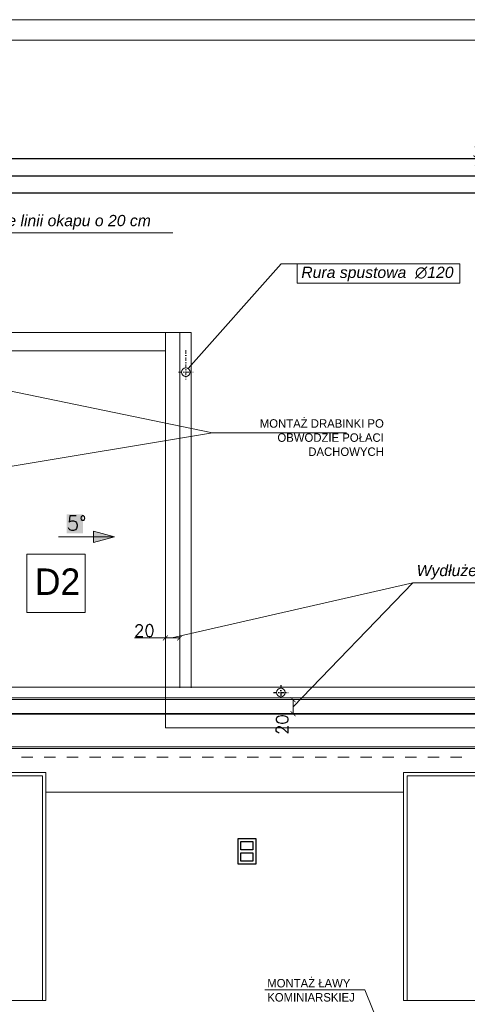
# Model space of a CAD drawing. Header units: millimetres. Extents: x -740 to 33545, y -26688 to 22494.
# Tile 78 of 256: x 14207 to 14840, y 6753 to 8148. Entities that reach past the tile are written whole.
import ezdxf
from ezdxf.lldxf.tags import DXFTag

# ---------------------------------------------------------------- set-up
doc = ezdxf.new("R2010")
doc.units = ezdxf.units.MM
doc.header["$MEASUREMENT"] = 0
doc.linetypes.add('AUSGEZOGEN', pattern=[0])
doc.linetypes.add('STRICHPUNKTX2', pattern=[2, 1, -0.5, 0, -0.5])
doc.layers.get('Defpoints').update_dxf_attribs({"color": 252})
doc.layers.add('_B___I__', color=252, linetype='AUSGEZOGEN')
for name, color, linetype, lineweight in [('A_l.przekrojowa', 252, 'Continuous', 30), ('A_l.przerywana', 252, 'ICAD_ISO03W100', 9), ('A_l.widokowa', 252, 'Continuous', 18), ('A_wymiarowanie', 252, 'Continuous', 9), ('l. przerywana', 252, 'ICAD_ISO03W100', 9), ('l.przerywana', 252, 'ICAD_ISO03W100', 5), ('l.widokowa', 252, 'Continuous', 15), ('linia opisowa', 252, 'Continuous', 9), ('Nowe_820-G Rysunki Obrazki_Nr_pióra__23', 252, 'Continuous', 15), ('wymiarowanie', 252, 'Continuous', 9)]:
    doc.layers.add(name, color=color, linetype=linetype, lineweight=lineweight)
doc.styles.add('Arial$001H0', font='SIMPLEX')
doc.styles.add('styl1', font='arial.ttf', dxfattribs={"height": 15})
doc.styles.add('styl2', font='simplex.shx')
tags = doc.linetypes.add('ICAD_ISO03W100', pattern=[30, 12, -18]).pattern_tags.tags
tags[6:7] = [DXFTag(74, 4), DXFTag(75, 0), DXFTag(340, '0'), DXFTag(46, 1.0), DXFTag(50, 0.0), DXFTag(44, 0.0), DXFTag(45, 0.0)]
tags[4:5] = [DXFTag(74, 4), DXFTag(75, 0), DXFTag(340, '0'), DXFTag(46, 1.0), DXFTag(50, 0.0), DXFTag(44, 0.0), DXFTag(45, 0.0)]
doc.dimstyles.new('Kopia I_1.100', dxfattribs={"dimtxt": 15, "dimasz": 10, "dimexe": 5, "dimexo": 1, "dimgap": 1.5, "dimtad": 1, "dimdec": 1, "dimrnd": 0.5, "dimtxsty": 'styl2', "dimblk": 'ARCHTICK', "dimcen": 5, "dimadec": 0, "dimazin": 0, "dimtfac": 1, "dimtdec": 1, "dimtmove": 0, "dimatfit": 3, "dimldrblk": 'ARCHTICK', "dimfxl": 0, "dimarcsym": 0})
doc.dimstyles.new('Skala 1-100', dxfattribs={"dimtxt": 17, "dimasz": 7, "dimexe": 1, "dimexo": 1, "dimgap": 1.5, "dimtad": 1, "dimdec": 1, "dimrnd": 0.5, "dimtxsty": 'styl2', "dimblk": 'ARCHTICK', "dimcen": 7, "dimadec": 0, "dimazin": 0, "dimtfac": 1, "dimtdec": 1, "dimtmove": 1, "dimatfit": 3, "dimldrblk": 'ARCHTICK', "dimfxl": 0, "dimlwd": -1, "dimlwe": -1, "dimarcsym": 0})

# ---------------------------------------------------------------- blocks, each defined once
blk = doc.blocks.new('_ArchTick')
at = {"color": 0, "linetype": 'ByBlock', "const_width": 0.15}
blk.add_lwpolyline([(-0.5, -0.5), (0.5, 0.5)], dxfattribs=at)
blk = doc.blocks.new('*D1316')
at = {"layer": 'Defpoints', "color": 0}
for p in [(14618.5, 7184.5), (14593.9, 7164.5), (14618.5, 7164.5)]:
    blk.add_point(p, dxfattribs=at)
at = {"layer": 'wymiarowanie', "color": 0}
for p, q in [((14608.9, 7184.5), (14592.9, 7184.5)), ((14593.9, 7184.5), (14593.9, 7164.5)), ((14608.9, 7164.5), (14592.9, 7164.5))]:
    blk.add_line(p, q, dxfattribs=at)
at = {"layer": 'wymiarowanie', "color": 0, "xscale": 7, "yscale": 7, "zscale": 7}
for p, rotation in [((14593.9, 7184.5), 90), ((14593.9, 7164.5), 270)]:
    blk.add_blockref('_ArchTick', p, dxfattribs=dict(at, rotation=rotation))
at = {"layer": 'wymiarowanie', "color": 0, "insert": (14578.5, 7149.2), "char_height": 17, "attachment_point": 5, "rotation": 90, "style": 'styl2'}
blk.add_mtext('20', dxfattribs=at)
blk = doc.blocks.new('*D1317')
at = {"layer": 'Defpoints', "color": 0}
for p in [(14413, 7272), (14413, 7231.5), (14433.3, 7231.1)]:
    blk.add_point(p, dxfattribs=at)
at = {"layer": 'wymiarowanie', "color": 0}
for p, q in [((14413, 7272), (14369.4, 7272)), ((14413, 7257), (14413, 7273)), ((14433.3, 7272), (14413, 7272)), ((14433.3, 7257), (14433.3, 7273))]:
    blk.add_line(p, q, dxfattribs=at)
at = {"layer": 'wymiarowanie', "color": 0, "xscale": 7, "yscale": 7, "zscale": 7, "rotation": 180}
blk.add_blockref('_ArchTick', (14413, 7272), dxfattribs=at)
at = {"layer": 'wymiarowanie', "color": 0, "xscale": 7, "yscale": 7, "zscale": 7}
blk.add_blockref('_ArchTick', (14433.3, 7272), dxfattribs=at)
at = {"layer": 'wymiarowanie', "color": 0, "insert": (14383.3, 7282.4), "char_height": 17, "attachment_point": 5, "style": 'styl2'}
blk.add_mtext('20', dxfattribs=at)
blk = doc.blocks.new('*D1806')
at = {"layer": 'Defpoints', "color": 0}
for p in [(15575.1, 7903), (14172.1, 7694.9), (15575.1, 7702.6)]:
    blk.add_point(p, dxfattribs=at)
at = {"layer": 'wymiarowanie', "color": 0, "lineweight": -2}
for p, q in [((14172.1, 7898), (14172.1, 7908)), ((14172.1, 7903), (15575.1, 7903)), ((15575.1, 7898), (15575.1, 7908))]:
    blk.add_line(p, q, dxfattribs=at)
at = {"layer": 'wymiarowanie', "color": 0, "lineweight": -2, "xscale": 10, "yscale": 10, "zscale": 10, "rotation": 180}
blk.add_blockref('_ArchTick', (14172.1, 7903), dxfattribs=at)
at = {"layer": 'wymiarowanie', "color": 0, "lineweight": -2, "xscale": 10, "yscale": 10, "zscale": 10}
blk.add_blockref('_ArchTick', (15575.1, 7903), dxfattribs=at)
at = {"layer": 'wymiarowanie', "color": 0, "insert": (14873.6, 7912.3), "char_height": 15, "attachment_point": 5, "style": 'styl2'}
blk.add_mtext('1403', dxfattribs=at)
blk = doc.blocks.new('*D1815')
at = {"layer": 'Defpoints', "color": 0}
for p in [(15575.1, 7926.8), (14172.1, 7898), (15575.1, 7898)]:
    blk.add_point(p, dxfattribs=at)
at = {"layer": 'wymiarowanie', "color": 0, "lineweight": -2}
for p, q in [((14172.1, 7921.8), (14172.1, 7931.8)), ((15575.1, 7921.8), (15575.1, 7931.8)), ((14172.1, 7926.8), (15575.1, 7926.8))]:
    blk.add_line(p, q, dxfattribs=at)
at = {"layer": 'wymiarowanie', "color": 0, "lineweight": -2, "xscale": 10, "yscale": 10, "zscale": 10, "rotation": 180}
blk.add_blockref('_ArchTick', (14172.1, 7926.8), dxfattribs=at)
at = {"layer": 'wymiarowanie', "color": 0, "lineweight": -2, "xscale": 10, "yscale": 10, "zscale": 10}
blk.add_blockref('_ArchTick', (15575.1, 7926.8), dxfattribs=at)
at = {"layer": 'wymiarowanie', "color": 0, "insert": (14873.6, 7936.2), "char_height": 15, "attachment_point": 5, "style": 'styl2'}
blk.add_mtext('1403', dxfattribs=at)
blk = doc.blocks.new('*D1818')
at = {"layer": 'Defpoints', "color": 0}
for p in [(16411.2, 7951.3), (13336, 7903), (16411.2, 7903)]:
    blk.add_point(p, dxfattribs=at)
at = {"layer": 'wymiarowanie', "color": 0, "lineweight": -2}
for p, q in [((13336, 7946.3), (13336, 7956.3)), ((16411.2, 7946.3), (16411.2, 7956.3)), ((13336, 7951.3), (16411.2, 7951.3))]:
    blk.add_line(p, q, dxfattribs=at)
at = {"layer": 'wymiarowanie', "color": 0, "lineweight": -2, "xscale": 10, "yscale": 10, "zscale": 10, "rotation": 180}
blk.add_blockref('_ArchTick', (13336, 7951.3), dxfattribs=at)
at = {"layer": 'wymiarowanie', "color": 0, "lineweight": -2, "xscale": 10, "yscale": 10, "zscale": 10}
blk.add_blockref('_ArchTick', (16411.2, 7951.3), dxfattribs=at)
at = {"layer": 'wymiarowanie', "color": 0, "insert": (14873.6, 7960.6), "char_height": 15, "attachment_point": 5, "style": 'styl2'}
blk.add_mtext('3075', dxfattribs=at)

msp = doc.modelspace()

# ---------------------------------------------------------------- hatches: boundary and pattern name
at = {"layer": 'l.widokowa'}
for points in [[(14273.31, 7447.19), (14273.31, 7420.14), (14296.14, 7420.14), (14296.14, 7447.19)], [(14340.94, 7415.07), (14311.35, 7423.52), (14311.35, 7407.46)]]:
    msp.add_hatch(color=256, dxfattribs=at).paths.add_polyline_path(points)

# ---------------------------------------------------------------- linework, layer by layer
at = {"layer": '_B___I__', "linetype": 'STRICHPUNKTX2', "ltscale": 5}
for p, q in [((14576.55, 7205.15), (14576.55, 7184.15)), ((14566.05, 7194.65), (14587.05, 7194.65))]:
    msp.add_line(p, q, dxfattribs=at)
at = {"layer": 'A_l.przekrojowa'}
msp.add_lwpolyline([(14541.06, 6951.5), (14516.06, 6951.5), (14516.06, 6987.5), (14541.06, 6987.5)], close=True, dxfattribs=at)
at = {"layer": 'A_l.przekrojowa', "ltscale": 0.3}
for points in [[(14537.06, 6971.5), (14520.06, 6971.5), (14520.06, 6983.5), (14537.06, 6983.5)], [(14537.06, 6955.5), (14520.06, 6955.5), (14520.06, 6967.5), (14537.06, 6967.5)]]:
    msp.add_lwpolyline(points, close=True, dxfattribs=at)
at = {"layer": 'A_l.przerywana', "lineweight": 35}
msp.add_lwpolyline([(13356.02, 7698.92), (13356.02, 6029.8), (16391.16, 6029.8), (16391.16, 7704.71), (15595.09, 7704.71), (15595.09, 7164.54), (14152.1, 7164.54), (14152.1, 7698.92)], close=True, dxfattribs=at)
at = {"layer": 'A_l.przerywana', "ltscale": 0.5}
for points in [[(14078.71, 7076.48), (14238.94, 7076.48), (14238.94, 6758.28), (14078.71, 6758.28)], [(14755.2, 7076.48), (15015.33, 7076.48), (15015.33, 6758.28), (14755.2, 6758.28)]]:
    msp.add_lwpolyline(points, close=True, dxfattribs=at)
at = {"layer": 'A_l.widokowa'}
for points in [[(13318.52, 7736.42), (13318.52, 5992.3), (16428.66, 5992.3), (16428.66, 7742.21), (15557.59, 7742.21), (15557.59, 7202.04), (14189.6, 7202.04), (14189.6, 7736.42)], [(13333.52, 7721.42), (13333.52, 6007.3), (16413.66, 6007.3), (16413.66, 7727.21), (15572.59, 7727.21), (15572.59, 7187.04), (14174.6, 7187.04), (14174.6, 7721.42)], [(13336.02, 7718.92), (13336.02, 6009.8), (16411.16, 6009.8), (16411.16, 7724.71), (15575.09, 7724.71), (15575.09, 7184.54), (14172.1, 7184.54), (14172.1, 7718.92)], [(13403.09, 7651.85), (13403.09, 6076.86), (16344.1, 6076.86), (16344.1, 7657.65), (15642.15, 7657.65), (15642.15, 7117.47), (14105.03, 7117.47), (14105.03, 7651.85)], [(13405.09, 7649.85), (13405.09, 6078.86), (16342.1, 6078.86), (16342.1, 7655.65), (15644.15, 7655.65), (15644.15, 7115.47), (14103.03, 7115.47), (14103.03, 7649.85)]]:
    msp.add_lwpolyline(points, close=True, dxfattribs=at)
at = {"layer": 'A_l.widokowa', "ltscale": 0.5}
for points in [[(14073.71, 7081.48), (14243.94, 7081.48), (14243.94, 6758.28), (14073.71, 6758.28)], [(14750.2, 7081.48), (15020.33, 7081.48), (15020.33, 6758.28), (14750.2, 6758.28)]]:
    msp.add_lwpolyline(points, close=True, dxfattribs=at)
at = {"layer": 'A_wymiarowanie'}
for p, q in [((14669.34, 7562.86), (14479.86, 7562.86)), ((14553.61, 6773.37), (14695.61, 6773.37)), ((14695.61, 6773.37), (14721.7, 6708.44))]:
    msp.add_line(p, q, dxfattribs=at)
msp.add_lwpolyline([(14299.57, 7308.26), (14217.07, 7308.26), (14217.07, 7390.76), (14299.57, 7390.76), (14299.57, 7308.26)], dxfattribs=at)
at = {"layer": 'l. przerywana', "ltscale": 0.2}
msp.add_circle((14576.55, 7194.65), 6, dxfattribs=at)
at = {"layer": 'l.przerywana'}
msp.add_lwpolyline([(14413.02, 7678.92), (13376.02, 7678.92), (13376.02, 6049.8), (16371.16, 6049.8), (16371.16, 7684.71), (15615.09, 7684.71), (15615.09, 7144.54), (14413.02, 7144.54), (14413.02, 7678.92), (13376.02, 7678.92)], dxfattribs=at)
at = {"layer": 'l.widokowa', "linetype": 'Continuous', "lineweight": 9}
for p, q in [((14449.69, 7704.71), (14165.96, 7704.71)), ((14413.02, 7201.26), (14413.02, 7704.71)), ((14413.02, 7704.71), (14413.02, 7201.26)), ((14433.26, 7201.26), (14433.26, 7704.71)), ((14449.33, 7201.26), (14449.33, 7704.71)), ((14449.33, 7704.71), (14449.33, 7201.26)), ((14261.48, 7415.07), (14340.94, 7415.07)), ((14209.07, 7103.15), (14225.13, 7103.15)), ((14241.19, 7103.15), (14257.25, 7103.15)), ((14273.31, 7103.15), (14289.37, 7103.15)), ((14305.43, 7103.15), (14321.49, 7103.15)), ((14337.55, 7103.15), (14353.62, 7103.15)), ((14368.83, 7103.15), (14384.89, 7103.15)), ((14400.95, 7103.15), (14417.01, 7103.15)), ((14433.07, 7103.15), (14449.13, 7103.15)), ((14465.19, 7103.15), (14481.25, 7103.15)), ((14497.31, 7103.15), (14513.37, 7103.15)), ((14528.59, 7103.15), (14544.65, 7103.15)), ((14560.71, 7103.15), (14576.77, 7103.15)), ((14592.83, 7103.15), (14608.89, 7103.15)), ((14624.95, 7103.15), (14641.01, 7103.15)), ((14657.07, 7103.15), (14673.13, 7103.15)), ((14689.19, 7103.15), (14705.25, 7103.15)), ((14720.47, 7103.15), (14736.53, 7103.15)), ((14752.59, 7103.15), (14768.65, 7103.15)), ((14784.71, 7103.15), (14800.77, 7103.15)), ((14816.83, 7103.15), (14832.89, 7103.15)), ((14750.2, 7053.28), (14243.94, 7053.28)), ((14243.94, 7053.28), (14750.2, 7053.28))]:
    msp.add_line(p, q, dxfattribs=at)
at = {"layer": 'l.widokowa', "linetype": 'STRICHPUNKTX2', "ltscale": 5}
for p, q in [((14442, 7679.73), (14442, 7638.25)), ((14431.5, 7648.75), (14452.5, 7648.75))]:
    msp.add_line(p, q, dxfattribs=at)
at = {"layer": 'l.widokowa', "linetype": 'Continuous', "lineweight": 9}
msp.add_lwpolyline([(14340.94, 7415.07), (14311.35, 7423.52), (14311.35, 7407.46)], close=True, dxfattribs=at)
at = {"layer": 'l.widokowa', "ltscale": 0.2}
msp.add_circle((14442, 7648.75), 6, dxfattribs=at)
at = {"layer": 'Nowe_820-G Rysunki Obrazki_Nr_pióra__23', "linetype": 'Continuous', "lineweight": 15}
msp.add_lwpolyline([(13055.23, 8119.48), (17155.64, 8119.48)], dxfattribs=at)
at = {"layer": 'wymiarowanie'}
for p, q in [((14081.21, 7846.3), (14423.5, 7846.3)), ((14577.15, 7802.42), (14445.5, 7653.85)), ((14577.15, 7802.42), (14599.63, 7802.42)), ((14058.56, 7649.85), (14479.86, 7562.86)), ((14479.86, 7562.86), (14105.03, 7500.08)), ((14763.55, 7350.28), (14422.06, 7271.97)), ((14593.89, 7174.54), (14763.55, 7350.28)), ((14763.55, 7350.28), (15105.84, 7350.28))]:
    msp.add_line(p, q, dxfattribs=at)
msp.add_lwpolyline([(13000.35, 8148.27), (13000.35, 5178.27), (17200.35, 5178.27), (17200.35, 8148.27), (13000.35, 8148.27)], dxfattribs=at)
msp.add_lwpolyline([(14599.63, 7802.42), (14829.71, 7802.42), (14829.71, 7775.05), (14599.63, 7775.05)], close=True, dxfattribs=at)

# ---------------------------------------------------------------- texts
at = {"layer": 'A_wymiarowanie', "style": 'styl1'}
for s, insert, char_height, width, attachment_point in [('{\\fCentury Gothic|b0|i0|c238|p34;MONTAŻ DRABINKI PO }{\\fCentury Gothic|b0|i0|c238|p34;OBWODZIE POŁACI }{\\fCentury Gothic|b0|i0|c238|p34;DACHOWYCH}', (14722.34, 7581.96), 12, 223.2778, 3), ('{\\fCentury Gothic|b0|i0|c238|p34;D2}', (14228.3, 7370.45), 37.5, 116.2774, 1), ('{\\fCentury Gothic|b0|i0|c238|p34;MONTAŻ ŁAWY KOMINIARSKIEJ}', (14557.26, 6788.62), 12, 223.2778, 1)]:
    msp.add_mtext(s, dxfattribs=dict(at, insert=insert, char_height=char_height, width=width, attachment_point=attachment_point))
at = {"layer": 'l.widokowa', "style": 'Arial$001H0'}
msp.add_text('5°', height=20.456, dxfattribs=at).set_placement((14273.32, 7424.36))
at = {"layer": 'linia opisowa', "char_height": 15.96, "attachment_point": 7}
for s, insert, width in [('{\\fArial|b0|i1|c238|p0;Wydłużenie linii okapu o 20 cm}', (14086.42, 7850.79), 406.4755), ('{\\fArial|b0|i1|c238|p0;Rura spustowa  ∅120}', (14605.48, 7777.39), 278.7922), ('{\\fArial|b0|i1|c238|p0;Wydłużenie linii okapu o 20 cm}', (14768.76, 7354.77), 406.4755)]:
    msp.add_mtext(s, dxfattribs=dict(at, insert=insert, width=width))

# ---------------------------------------------------------------- dimensions: what is measured, and where the dimension line sits
at = {"layer": 'wymiarowanie'}
for base, p1, p2, picture, middle in [((16411.16, 7951.27), (13336.02, 7902.96), (16411.16, 7902.96), '*D1818', (14873.59, 7960.64)), ((15575.09, 7926.83), (14172.1, 7897.96), (15575.09, 7897.96), '*D1815', (14873.59, 7936.2)), ((15575.09, 7902.96), (14172.1, 7694.86), (15575.09, 7702.63), '*D1806', (14873.59, 7912.33))]:
    dim = msp.add_linear_dim(base=base, p1=p1, p2=p2, dimstyle='Kopia I_1.100', override={"dimtmove": 1, "dimfxl": 5}, dxfattribs=at)
    dim.commit()
    dim.dimension.update_dxf_attribs({"geometry": picture, "text_midpoint": middle})
dim = msp.add_linear_dim(base=(14413.02, 7271.97), p1=(14433.26, 7231.08), p2=(14413.02, 7231.47), dimstyle='Skala 1-100', dxfattribs=at)
dim.commit()
dim.dimension.update_dxf_attribs({"geometry": '*D1317', "text_midpoint": (14383.26, 7270.41), "dimtype": 160})
dim = msp.add_linear_dim(base=(14593.89, 7164.54), p1=(14618.49, 7184.54), p2=(14618.49, 7164.54), angle=90, dimstyle='Skala 1-100', dxfattribs=at)
dim.commit()
dim.dimension.update_dxf_attribs({"geometry": '*D1316', "text_midpoint": (14588.92, 7149.15), "dimtype": 160})

doc.saveas('drawing.dxf')
